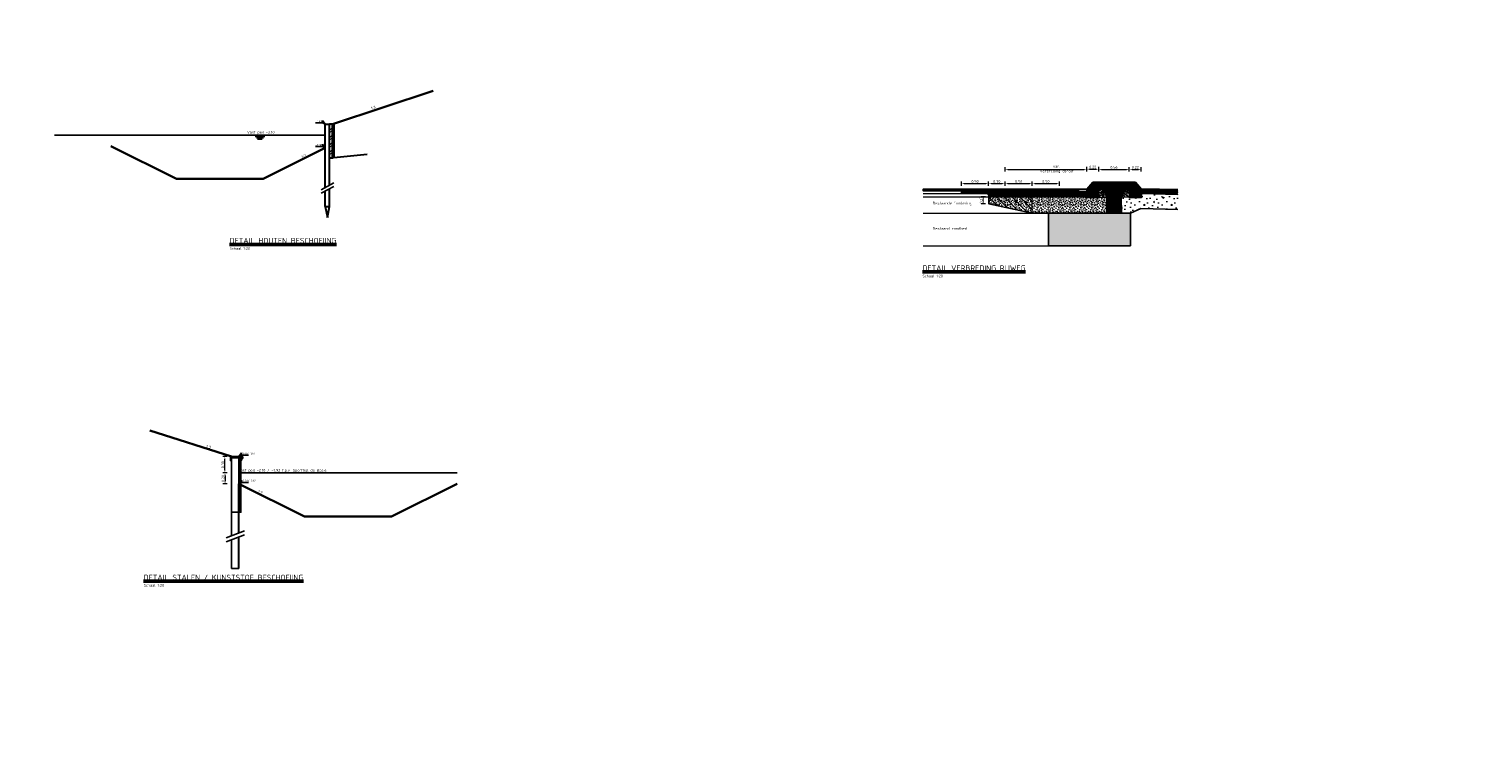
# Model space of a CAD drawing. Header units: metres. Extents: x -1 to 222837, y -2 to 853657.
# Tile 54 of 256: x 111573 to 111599, y 425647 to 425661. Entities that reach past the tile are written whole.
import ezdxf
from ezdxf.enums import TextEntityAlignment as Align

# ---------------------------------------------------------------- set-up
doc = ezdxf.new("R2010")
doc.units = ezdxf.units.M
doc.header["$XCLIPFRAME"] = 0
for name, pattern in [('1-1', [20, 10, -10]), ('NCdetail00 - Default$0$DGN4', [0.71848, 0.35924, -0.17962, 0, -0.17962]), ('PHANTOM2', [31.75, 15.875, -3.175, 3.175, -3.175, 3.175, -3.175])]:
    doc.linetypes.add(name, pattern=pattern)
for name, color, linetype in [('A-LEGENDA', 7, 'Continuous'), ('Omegascherm', 200, 'Continuous'), ('PR-HOUT', 21, 'Continuous'), ('PR-WATER', 140, 'Continuous'), ('PR-WATER @ 0.05', 140, 'Continuous'), ('Stalen buispaal', 210, 'Continuous'), ('X-REF', 7, 'Continuous')]:
    doc.layers.add(name, color=color, linetype=linetype)
for name, color, linetype, lineweight in [('A-TXT-T25', 7, 'Continuous', 25), ('A-TXT-T50', 4, 'Continuous', 50), ('B-ALG', 8, 'Continuous', 5), ('N-WE-GW-BERM-G', 90, 'Continuous', 35), ('N-WE-GW-GROND_TEELAARDE-A', 104, 'Continuous', 18), ('N-WE-GW-WATERGANG-WERK-A', 92, 'Continuous', 18), ('N-WE-VH-VERHARDING_ASFALT-A', 252, 'Continuous', 18), ('N-WE-VH-VERHARDING_BESTORTING-A', 252, 'Continuous', 18), ('N-WE-VH-VERHARDING_BESTORTING-G', 252, 'Continuous', 35), ('N-WE-VH-VERHARDING_BESTORTING-O', 7, 'Continuous', 18), ('N-WE-VH-VERHARDING_FUNDERING-A', 7, 'Continuous', 18), ('N_Geotextiel', 7, 'Continuous', 25), ('V-WE-VH-VERHARDING_FLOWBLOCK-A', 252, 'Continuous', 18), ('X-XX-AL-HOOGTELABEL-S', 90, 'Continuous', 25)]:
    doc.layers.add(name, color=color, linetype=linetype, lineweight=lineweight)
doc.layers.add('NCdetail00 - Default$0$NW_Water_hout', color=7, linetype='Continuous', lineweight=30, true_color=0xa52a2a)
doc.styles.add('NLCS-ISO', font='NLCS-ISO.ttf')
doc.styles.add('NLCS-ISO-ANNOTATIEF-T25', font='NLCS-ISO.ttf', dxfattribs={"height": 2.5})
doc.styles.add('RPS_25', font='isocp.shx', dxfattribs={"height": 2.5})
doc.styles.add('RPS_50', font='isocp.shx', dxfattribs={"height": 5})
doc.dimstyles.new('NLCS-ANNOTATIEF-T25-PIJL', dxfattribs={"dimtxt": 2.5, "dimasz": 2.5, "dimexe": 2, "dimexo": 2, "dimgap": 0.7, "dimtad": 1, "dimzin": 0, "dimdsep": 46, "dimtxsty": 'NLCS-ISO-ANNOTATIEF-T25', "dimcen": 0, "dimdle": 2, "dimclrd": 256, "dimclre": 256, "dimclrt": 256, "dimadec": 5, "dimazin": 0, "dimtfac": 1, "dimtofl": 0, "dimtmove": 1, "dimatfit": 0, "dimfxl": 2, "dimfxlon": 1, "dimtfillclr": 254, "dimtolj": 1, "dimtzin": 0, "dimlwd": 18, "dimlwe": 18, "dimarcsym": 0})
picture_1 = doc.add_image_def('image1.ecw', size_in_pixel=(400001, 250001))
picture_2 = doc.add_image_def('image2.ecw', size_in_pixel=(120000, 80000))
pattern_1 = [(90, (-128736.483228, -464678.380746), (-0.015875, 2e-18), [])]
pattern_2 = [(60, (0, 0), (-0.0173205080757, 0.01), []), (120, (0, 0), (-0.0173205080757, -0.01), [])]

# ---------------------------------------------------------------- blocks, each defined once
blk = doc.blocks.new('RWS band')
at = {"transparency": 33554610}
h = blk.add_hatch(color=8, dxfattribs=at)
h.dxf.hatch_style = 1
h.paths.add_polyline_path([(1717510914.862, -163054387.408), (1717510914.752, -163054387.408), (1717510914.752, -163054387.658), (1717510914.972, -163054387.658), (1717510914.972, -163054387.532)])
at = {"flags": 128}
blk.add_lwpolyline([(1717510914.862, -163054387.408), (1717510914.752, -163054387.408), (1717510914.752, -163054387.658), (1717510914.972, -163054387.658), (1717510914.972, -163054387.532), (1717510914.862, -163054387.408)], dxfattribs=at)
blk = doc.blocks.new('betonrug')
at = {"layer": 'N-WE-VH-VERHARDING_BESTORTING-A', "transparency": 33554687}
h = blk.add_hatch(dxfattribs=at)
h.set_pattern_fill('AVH-BESTORTING_01', color=0, scale=0.2, style=0, pattern_type=2)
h.set_pattern_definition([(342.742, (0.48593, 0.19188), (0.05398, 0.09774), [0.027272, -0.109194]), (17.258, (0.381655, 0.22427), (0.05398, 0.09774), [0.027272, -0.16572]), (61.09, (0.4077, 0.23236), (-0.13032, 0.040486), [0.022313, -0.08934]), (118.911, (0.49482, 0.11366), (-0.05398, -0.097741), [0.022313, -0.13559]), (162.742, (0.4077, 0.27143), (-0.05398, -0.09774), [0.027272, -0.109194]), (197.258, (0.381655, 0.279515), (-0.05398, -0.09774), [0.027272, -0.16572]), (241.09, (0.35561, 0.27144), (0.13032, -0.040486), [0.022313, -0.08934]), (298.911, (0.398805, 0.34963), (0.05398, 0.097741), [0.022313, -0.13559]), (342.742, (0.22195, 0.33415), (-0.076339, 0.138224), [0.02434, -0.112122]), (40.852, (0.083255, 0.033712), (0.05398, 0.09774), [0.02447, -0.361913]), (84.587, (0.2637, 0.342937), (-0.022359, 0.2359645), [0.029716, -0.305481]), (118.911, (0.39681, 0.33189), (-0.13032, 0.040486), [0.029575, -0.12833]), (162.742, (0.25221, 0.39841), (0.076339, -0.138224), [0.024484, -0.111975]), (40.852, (0.04842, 0.09649), (0.05398, 0.09774), [0.02441, -0.361972]), (84.587, (0.207564, 0.360196), (-0.05398, -0.0977407), [0.029647, -0.305553]), (298.91, (0.20756, 0.3602), (0.13032, -0.040486), [0.029753, -0.128153]), (26.669, (-0.03792, 0.150362), (-0.1842996, -0.0572553), [0.018275, -0.454613]), (84.587, (0.270667, 0.411262), (-0.05398, -0.0977407), [0.018319, -0.316878]), (131.7624, (0.119717, 0.70595), (-0.2066604, 0.1787101), [0.024466, -0.400428]), (162.74, (-0.03616, 0.19502), (-0.05398, -0.09774), [0.019694, -0.11677]), (26.669, (-0.071317, 0.192646), (-0.1842996, -0.0572553), [0.018297, -0.454591]), (84.587, (0.21905, 0.425375), (-0.05398, -0.0977407), [0.020094, -0.315103]), (131.7624, (0.080352, 0.686162), (-0.2066604, 0.1787101), [0.020994, -0.4039]), (342.742, (0.23303, 0.40972), (0.05398, 0.09774), [0.022313, -0.11415]), (50.2416, (0.25662, 0.217965), (0.053979, 0.097739), [0.021713, -0.688472]), (95.413, (0.270505, 0.234656), (-0.076339, 0.138224), [0.019056, -0.217966]), (150.939, (-0.01429, 0.57056), (-0.1303193, 0.0404858), [0.017556, -0.517047]), (197.258, (0.25336, 0.26215), (0.130319, -0.040485), [0.022316, -0.170672]), (50.2416, (0.217252, 0.237746), (0.053979, 0.097739), [0.023138, -0.687047]), (95.413, (0.21889, 0.22047), (-0.076339, 0.138224), [0.017353, -0.21967]), (150.939, (-0.047686, 0.528278), (-0.1303193, 0.0404858), [0.018788, -0.515816]), (17.258, (0.23531, 0.21134), (-0.13032, 0.040485), [0.022313, -0.170675])])
h.paths.add_polyline_path([(0, 0.15), (0, 0), (0.15, 0), (0.074, 0.134)])
at = {"layer": 'N-WE-VH-VERHARDING_BESTORTING-O', "color": 0}
blk.add_lwpolyline([(0, 0.15), (0, 0), (0.15, 0), (0.074, 0.134)], close=True, dxfattribs=at)
blk = doc.blocks.new('stelspecie')
at = {"layer": 'N-WE-VH-VERHARDING_BESTORTING-A'}
h = blk.add_hatch(dxfattribs=at)
h.set_pattern_fill('ANSI31', color=0, scale=0.005, angle=45, style=0)
h.set_pattern_definition(pattern_1)
h.paths.add_polyline_path([(0, 0), (0.22, 0), (0.22, -0.024), (0, -0.024)])
at = {"layer": 'N-WE-VH-VERHARDING_BESTORTING-G', "color": 0, "flags": 128}
blk.add_lwpolyline([(0, 0), (0.22, 0), (0.22, -0.024), (0, -0.024)], close=True, dxfattribs=at)
blk = doc.blocks.new('*D1839')
at = {"layer": 'A-TXT-T25', "linetype": 'Continuous', "lineweight": 18, "transparency": 16777216}
for p, q in [((111590.855, 425657.902), (111590.855, 425657.982)), ((111592.355, 425657.902), (111592.355, 425657.982)), ((111590.905, 425657.942), (111592.305, 425657.942))]:
    blk.add_line(p, q, dxfattribs=at)
at = {"layer": 'A-TXT-T25', "transparency": 16777216}
for points in [[(111590.905, 425657.95), (111590.905, 425657.933), (111590.855, 425657.942)], [(111592.305, 425657.95), (111592.305, 425657.933), (111592.355, 425657.942)]]:
    blk.add_solid(points, dxfattribs=at)
at = {"layer": 'Defpoints', "color": 0, "transparency": 16777216}
for p in [(111592.355, 425657.942), (111590.855, 425657.461), (111592.355, 425657.518)]:
    blk.add_point(p, dxfattribs=at)
at = {"layer": 'A-TXT-T25', "transparency": 16777216, "insert": (111591.801, 425657.948), "char_height": 0.05, "attachment_point": 5, "style": 'NLCS-ISO-ANNOTATIEF-T25'}
blk.add_mtext('\\A1;var.\\PVerbreding asfalt', dxfattribs=at)
blk = doc.blocks.new('*D1840')
at = {"layer": 'A-TXT-T25', "linetype": 'Continuous', "lineweight": 18, "transparency": 16777216}
for p, q in [((111592.355, 425657.906), (111592.355, 425657.986)), ((111592.575, 425657.906), (111592.575, 425657.986)), ((111592.405, 425657.946), (111592.525, 425657.946))]:
    blk.add_line(p, q, dxfattribs=at)
at = {"layer": 'A-TXT-T25', "transparency": 16777216}
for points in [[(111592.405, 425657.954), (111592.405, 425657.937), (111592.355, 425657.946)], [(111592.525, 425657.954), (111592.525, 425657.937), (111592.575, 425657.946)]]:
    blk.add_solid(points, dxfattribs=at)
at = {"layer": 'Defpoints', "color": 0, "transparency": 16777216}
for p in [(111592.575, 425657.946), (111592.355, 425657.518), (111592.575, 425657.501)]:
    blk.add_point(p, dxfattribs=at)
at = {"layer": 'A-TXT-T25', "transparency": 16777216, "insert": (111592.465, 425657.985), "char_height": 0.05, "attachment_point": 5, "style": 'NLCS-ISO-ANNOTATIEF-T25'}
blk.add_mtext('\\A1;0.22', dxfattribs=at)
blk = doc.blocks.new('ALG_ONDERSCHRIFT')
at = {"layer": 'A-TXT-T25', "style": 'RPS_25'}
for tag, p in [('ONDERSCHRIFT-SUBREGEL1', (2, -13)), ('ONDERSCHRIFT-SUBREGEL2', (2, -17.5))]:
    blk.add_attdef(tag, p, '', height=2.5, dxfattribs=at)
at = {"layer": 'A-TXT-T50', "style": 'RPS_50'}
blk.add_attdef('%%UONDERSCHRIFT-TITEL', (2, -7), '', height=5, dxfattribs=at)
blk = doc.blocks.new('*D1841')
at = {"layer": 'A-TXT-T25', "linetype": 'Continuous', "lineweight": 18, "transparency": 16777216}
for p, q in [((111590.855, 425657.642), (111590.855, 425657.722)), ((111591.355, 425657.642), (111591.355, 425657.722)), ((111590.905, 425657.682), (111591.305, 425657.682))]:
    blk.add_line(p, q, dxfattribs=at)
at = {"layer": 'A-TXT-T25', "transparency": 16777216}
for points in [[(111590.905, 425657.69), (111590.905, 425657.673), (111590.855, 425657.682)], [(111591.305, 425657.69), (111591.305, 425657.673), (111591.355, 425657.682)]]:
    blk.add_solid(points, dxfattribs=at)
at = {"layer": 'Defpoints', "color": 0, "transparency": 16777216}
for p in [(111591.355, 425657.682), (111590.855, 425657.311), (111591.355, 425657.311)]:
    blk.add_point(p, dxfattribs=at)
at = {"layer": 'A-TXT-T25', "transparency": 16777216, "insert": (111591.105, 425657.721), "char_height": 0.05, "attachment_point": 5, "style": 'NLCS-ISO-ANNOTATIEF-T25'}
blk.add_mtext('\\A1;0.50', dxfattribs=at)
blk = doc.blocks.new('*D1842')
at = {"layer": 'A-TXT-T25', "linetype": 'Continuous', "lineweight": 18, "transparency": 16777216}
for p, q in [((111590.555, 425657.642), (111590.555, 425657.722)), ((111590.855, 425657.642), (111590.855, 425657.722)), ((111590.605, 425657.682), (111590.805, 425657.682))]:
    blk.add_line(p, q, dxfattribs=at)
at = {"layer": 'A-TXT-T25', "transparency": 16777216}
for points in [[(111590.605, 425657.69), (111590.605, 425657.673), (111590.555, 425657.682)], [(111590.805, 425657.69), (111590.805, 425657.673), (111590.855, 425657.682)]]:
    blk.add_solid(points, dxfattribs=at)
at = {"layer": 'Defpoints', "color": 0, "transparency": 16777216}
for p in [(111590.855, 425657.682), (111590.555, 425657.386), (111590.855, 425657.311)]:
    blk.add_point(p, dxfattribs=at)
at = {"layer": 'A-TXT-T25', "transparency": 16777216, "insert": (111590.705, 425657.721), "char_height": 0.05, "attachment_point": 5, "style": 'NLCS-ISO-ANNOTATIEF-T25'}
blk.add_mtext('\\A1;0.30', dxfattribs=at)
blk = doc.blocks.new('*D1843')
at = {"layer": 'A-TXT-T25', "linetype": 'Continuous', "lineweight": 18, "transparency": 16777216}
for p, q in [((111592.575, 425657.902), (111592.575, 425657.982)), ((111593.135, 425657.902), (111593.135, 425657.982)), ((111592.625, 425657.942), (111593.085, 425657.942))]:
    blk.add_line(p, q, dxfattribs=at)
at = {"layer": 'A-TXT-T25', "transparency": 16777216}
for points in [[(111592.625, 425657.95), (111592.625, 425657.933), (111592.575, 425657.942)], [(111593.085, 425657.95), (111593.085, 425657.933), (111593.135, 425657.942)]]:
    blk.add_solid(points, dxfattribs=at)
at = {"layer": 'Defpoints', "color": 0, "transparency": 16777216}
for p in [(111592.575, 425657.705), (111593.135, 425657.942), (111593.135, 425657.705)]:
    blk.add_point(p, dxfattribs=at)
at = {"layer": 'A-TXT-T25', "transparency": 16777216, "insert": (111592.855, 425657.981), "char_height": 0.05, "attachment_point": 5, "style": 'NLCS-ISO-ANNOTATIEF-T25'}
blk.add_mtext('\\A1;0.56', dxfattribs=at)
blk = doc.blocks.new('*D1844')
at = {"layer": 'A-TXT-T25', "linetype": 'Continuous', "lineweight": 18, "transparency": 16777216}
for p, q in [((111593.135, 425657.902), (111593.135, 425657.982)), ((111593.355, 425657.902), (111593.355, 425657.982)), ((111593.185, 425657.942), (111593.305, 425657.942))]:
    blk.add_line(p, q, dxfattribs=at)
at = {"layer": 'A-TXT-T25', "transparency": 16777216}
for points in [[(111593.185, 425657.95), (111593.185, 425657.933), (111593.135, 425657.942)], [(111593.305, 425657.95), (111593.305, 425657.933), (111593.355, 425657.942)]]:
    blk.add_solid(points, dxfattribs=at)
at = {"layer": 'Defpoints', "color": 0, "transparency": 16777216}
for p in [(111593.135, 425657.705), (111593.355, 425657.942), (111593.355, 425657.581)]:
    blk.add_point(p, dxfattribs=at)
at = {"layer": 'A-TXT-T25', "transparency": 16777216, "insert": (111593.245, 425657.981), "char_height": 0.05, "attachment_point": 5, "style": 'NLCS-ISO-ANNOTATIEF-T25'}
blk.add_mtext('\\A1;0.22', dxfattribs=at)
blk = doc.blocks.new('*D1875')
at = {"layer": 'A-TXT-T25', "linetype": 'Continuous', "lineweight": 18, "transparency": 16777216}
for p, q in [((111590.055, 425657.642), (111590.055, 425657.722)), ((111590.555, 425657.642), (111590.555, 425657.722)), ((111590.105, 425657.682), (111590.505, 425657.682))]:
    blk.add_line(p, q, dxfattribs=at)
at = {"layer": 'A-TXT-T25', "transparency": 16777216}
for points in [[(111590.105, 425657.69), (111590.105, 425657.673), (111590.055, 425657.682)], [(111590.505, 425657.69), (111590.505, 425657.673), (111590.555, 425657.682)]]:
    blk.add_solid(points, dxfattribs=at)
at = {"layer": 'Defpoints', "color": 0, "transparency": 16777216}
for p in [(111590.055, 425657.501), (111590.555, 425657.682), (111590.555, 425657.471)]:
    blk.add_point(p, dxfattribs=at)
at = {"layer": 'A-TXT-T25', "transparency": 16777216, "insert": (111590.305, 425657.721), "char_height": 0.05, "attachment_point": 5, "style": 'NLCS-ISO-ANNOTATIEF-T25'}
blk.add_mtext('\\A1;0.50', dxfattribs=at)
blk = doc.blocks.new('*D1876')
at = {"layer": 'A-TXT-T25', "linetype": 'Continuous', "lineweight": 18, "transparency": 16777216}
for p, q in [((111590.497, 425657.441), (111590.417, 425657.441)), ((111590.497, 425657.311), (111590.417, 425657.311)), ((111590.457, 425657.361), (111590.457, 425657.391))]:
    blk.add_line(p, q, dxfattribs=at)
at = {"layer": 'A-TXT-T25', "transparency": 16777216}
for points in [[(111590.449, 425657.391), (111590.466, 425657.391), (111590.457, 425657.441)], [(111590.449, 425657.361), (111590.466, 425657.361), (111590.457, 425657.311)]]:
    blk.add_solid(points, dxfattribs=at)
at = {"layer": 'Defpoints', "color": 0, "transparency": 16777216}
for p in [(111590.457, 425657.441), (111590.555, 425657.441), (111590.555, 425657.311)]:
    blk.add_point(p, dxfattribs=at)
at = {"layer": 'A-TXT-T25', "transparency": 16777216, "insert": (111590.418, 425657.376), "char_height": 0.05, "attachment_point": 5, "rotation": 90, "style": 'NLCS-ISO-ANNOTATIEF-T25'}
blk.add_mtext('\\A1;0.13', dxfattribs=at)
blk = doc.blocks.new('*D1966')
at = {"layer": 'A-TXT-T25', "linetype": 'Continuous', "lineweight": 18, "transparency": 16777216}
for p, q in [((111591.355, 425657.642), (111591.355, 425657.722)), ((111591.855, 425657.642), (111591.855, 425657.722)), ((111591.405, 425657.682), (111591.805, 425657.682))]:
    blk.add_line(p, q, dxfattribs=at)
at = {"layer": 'A-TXT-T25', "transparency": 16777216}
for points in [[(111591.405, 425657.69), (111591.405, 425657.673), (111591.355, 425657.682)], [(111591.805, 425657.69), (111591.805, 425657.673), (111591.855, 425657.682)]]:
    blk.add_solid(points, dxfattribs=at)
at = {"layer": 'Defpoints', "color": 0, "transparency": 16777216}
for p in [(111591.855, 425657.682), (111591.355, 425657.311), (111591.855, 425657.311)]:
    blk.add_point(p, dxfattribs=at)
at = {"layer": 'A-TXT-T25', "transparency": 16777216, "insert": (111591.605, 425657.721), "char_height": 0.05, "attachment_point": 5, "style": 'NLCS-ISO-ANNOTATIEF-T25'}
blk.add_mtext('\\A1;0.50', dxfattribs=at)
blk = doc.blocks.new('SAL-HOOGTELABEL_01-SO')
for p, q in [((-2.5, 1.3), (-8.8, 1.3)), ((-2.5, 1.3), (-2.5, 3.4)), ((-2.5, 3.4), (0, 0)), ((0, 0), (-2.5, 1.3))]:
    blk.add_line(p, q)
blk.add_solid([(-2.5, 3.4), (-2.5, 1.3), (0, 0)])
at = {"style": 'NLCS-ISO'}
blk.add_attdef('...', text='', height=1.8, dxfattribs=at).set_placement((-6, 2.6), align=Align.MIDDLE)
blk = doc.blocks.new('DOORSNEDE_WATERLIJN')
at = {"linetype": 'Continuous'}
for p, q in [((-3.5, -1), (3.5, -1)), ((-2.6, -2), (2.6, -2)), ((-1.7, -3), (1.7, -3))]:
    blk.add_line(p, q, dxfattribs=at)
blk = doc.blocks.new('*D2066')
at = {"layer": 'A-TXT-T25', "linetype": 'Continuous', "lineweight": 18, "transparency": 16777216}
for p, q in [((111576.587, 425652.373), (111576.507, 425652.373)), ((111576.587, 425652.173), (111576.507, 425652.173)), ((111576.547, 425652.323), (111576.547, 425652.223))]:
    blk.add_line(p, q, dxfattribs=at)
at = {"layer": 'A-TXT-T25', "transparency": 16777216}
for points in [[(111576.539, 425652.323), (111576.555, 425652.323), (111576.547, 425652.373)], [(111576.539, 425652.223), (111576.555, 425652.223), (111576.547, 425652.173)]]:
    blk.add_solid(points, dxfattribs=at)
at = {"layer": 'Defpoints', "color": 0, "transparency": 16777216}
for p in [(111576.547, 425652.173), (111576.803, 425652.173), (111576.89, 425652.373)]:
    blk.add_point(p, dxfattribs=at)
at = {"layer": 'A-TXT-T25', "transparency": 16777216, "insert": (111576.508, 425652.273), "char_height": 0.05, "attachment_point": 5, "rotation": 90, "style": 'NLCS-ISO-ANNOTATIEF-T25'}
blk.add_mtext('\\A1;0.20', dxfattribs=at)
blk = doc.blocks.new('*D2067')
at = {"layer": 'A-TXT-T25', "linetype": 'Continuous', "lineweight": 18, "transparency": 16777216}
for p, q in [((111576.585, 425652.673), (111576.505, 425652.673)), ((111576.545, 425652.423), (111576.545, 425652.623)), ((111576.585, 425652.373), (111576.505, 425652.373))]:
    blk.add_line(p, q, dxfattribs=at)
at = {"layer": 'A-TXT-T25', "transparency": 16777216}
for points in [[(111576.536, 425652.623), (111576.553, 425652.623), (111576.545, 425652.673)], [(111576.536, 425652.423), (111576.553, 425652.423), (111576.545, 425652.373)]]:
    blk.add_solid(points, dxfattribs=at)
at = {"layer": 'Defpoints', "color": 0, "transparency": 16777216}
for p in [(111576.545, 425652.673), (111576.779, 425652.673), (111576.872, 425652.373)]:
    blk.add_point(p, dxfattribs=at)
at = {"layer": 'A-TXT-T25', "transparency": 16777216, "insert": (111576.506, 425652.523), "char_height": 0.05, "attachment_point": 5, "rotation": 90, "style": 'NLCS-ISO-ANNOTATIEF-T25'}
blk.add_mtext('\\A1;0.30', dxfattribs=at)

msp = doc.modelspace()

# ---------------------------------------------------------------- hatches: boundary and pattern name
at = {"layer": 'N-WE-GW-GROND_TEELAARDE-A', "transparency": 33554559}
h = msp.add_hatch(dxfattribs=at)
h.set_pattern_fill('AGW-GROND_TEELAARDE', color=256, style=0, pattern_type=2)
h.set_pattern_definition([(90, (111592.575378, 425657.184922), (-0.02, 1e-18), [])])
h.paths.add_polyline_path([(111593.0614, 425657.5647), (111593.1354, 425657.5802), (111593.1354, 425657.7047), (111592.5754, 425657.7047), (111592.5754, 425657.7047), (111592.5754, 425657.5802), (111592.6494, 425657.5647), (111592.7254, 425657.4303), (111592.7254, 425657.1407), (111592.9903, 425657.1407), (111592.9854, 425657.4303)])
at = {"layer": 'N-WE-GW-WATERGANG-WERK-A', "transparency": 33554585}
h = msp.add_hatch(dxfattribs=at)
h.set_pattern_fill('AGW-WERK_ONTGRAVEN', color=256, scale=0.3, style=0, pattern_type=2)
h.set_pattern_definition([(135, (0, 0), (-0.0212132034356, -0.0212132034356), [])])
h.paths.add_polyline_path([(111590.5554, 425657.5007), (111590.0554, 425657.5007), (111590.0554, 425657.5457), (111589.3554, 425657.5457), (111589.3554, 425657.5807), (111590.8554, 425657.5807), (111590.8554, 425657.4607), (111590.5554, 425657.4407)])
h = msp.add_hatch(dxfattribs=at)
h.set_pattern_fill('AGW-WERK_ONTGRAVEN', color=256, style=0, pattern_type=2)
h.set_pattern_definition([(135, (0, 0), (-0.070710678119, -0.070710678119), [])])
h.paths.add_polyline_path([(111591.3554, 425657.1407), (111591.3554, 425657.4607), (111590.5554, 425657.4607), (111590.5545, 425657.3109)])
at = {"layer": 'N-WE-VH-VERHARDING_ASFALT-A', "transparency": 33554687}
h = msp.add_hatch(dxfattribs=at)
h.set_pattern_fill('AVH-ASFALT', color=256, style=0, pattern_type=2)
h.set_pattern_definition([(60, (-34347992.051899, 3269604.018535), (-0.017320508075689, 0.01), []), (120, (-34347992.051899, 3269604.018535), (-0.017320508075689, -0.01), [])])
h.paths.add_polyline_path([(111590.5554, 425657.5007), (111590.5554, 425657.4407), (111592.3554, 425657.4407), (111592.3554, 425657.5007), (111592.2054, 425657.5007), (111592.2054, 425657.5807), (111589.3554, 425657.5807), (111589.3554, 425657.5457), (111590.0554, 425657.5457), (111590.0554, 425657.5007)])
h = msp.add_hatch(dxfattribs=at)
h.set_pattern_fill('AVH-ASFALT', color=256, style=0, pattern_type=2)
h.set_pattern_definition(pattern_2)
h.paths.add_polyline_path([(111593.3554, 425657.5807), (111593.3554, 425657.5507), (111594.0271, 425657.5339), (111594.0271, 425657.564)])
h = msp.add_hatch(dxfattribs=at)
h.set_pattern_fill('AVH-ASFALT', color=256, style=0, pattern_type=2)
h.set_pattern_definition(pattern_2)
h.paths.add_polyline_path([(111594.0271, 425657.5339), (111593.3554, 425657.5507), (111593.3554, 425657.5007), (111594.0271, 425657.4839)])
at = {"layer": 'N-WE-VH-VERHARDING_BESTORTING-A'}
h = msp.add_hatch(dxfattribs=at)
h.set_pattern_fill('ANSI31', color=0, scale=0.005, angle=45, style=0)
h.set_pattern_definition(pattern_1)
h.paths.add_polyline_path([(111592.3554, 425657.5307), (111592.2054, 425657.5307), (111592.2054, 425657.5007), (111592.3554, 425657.5007)])
at = {"layer": 'N-WE-VH-VERHARDING_FUNDERING-A', "transparency": 33554687}
h = msp.add_hatch(dxfattribs=at)
h.set_pattern_fill('AVH-FUNDERING_GRANULAAT', color=256, style=0, pattern_type=2)
h.set_pattern_definition([(0, (111591.04538, 425657.28875), (0, 0.2), [0, -0.2]), (0, (111591.04738, 425657.21875), (0, 0.2), [0, -0.2]), (0, (111591.05338, 425657.32675), (0, 0.2), [0, -0.2]), (338.1986, (111590.949383, 425657.264746), (0.60000005, -0.2), [0.02154, -1.055492]), (216.87, (111590.969383, 425657.256746), (0.6, 0.4), [0.01, -0.99]), (130.6013, (111590.961383, 425657.250746), (1.00000008, -1.1999998), [0.018439, -1.82547]), (206.565, (111590.89538, 425657.22675), (-0.2, -0.2000003), [0.004472, -0.442741]), (326.31, (111590.891383, 425657.224746), (0.3999999, -0.2000003), [0.007211, -0.713899]), (108.435, (111590.89738, 425657.220746), (-0.1999997, 0.4), [0.006325, -0.626131]), (225, (111591.02338, 425657.20675), (-4e-17, -0.2), [0.008485, -0.274357]), (0, (111591.01738, 425657.20075), (0.2, 0.2), [0.012, -0.188]), (135, (111591.02938, 425657.20075), (-0.2, 2e-17), [0.008485, -0.274357]), (251.565, (111590.99938, 425657.334746), (0.1999997, 0.4), [0.006325, -0.626131]), (0, (111590.99738, 425657.32875), (0.2, 0.2), [0.01, -0.19]), (143.13, (111591.007383, 425657.328746), (-0.6, 0.4), [0.01, -0.99]), (213.69, (111590.893383, 425657.336746), (0.3999999, 0.2000003), [0.007211, -0.713899]), (341.565, (111590.88738, 425657.332746), (-0.4, 0.1999997), [0.01265, -0.619806]), (126.87, (111590.899383, 425657.328746), (0.4, -0.6), [0.01, -0.99]), (0, (111590.95138, 425657.32875), (0, 0.2), [0, -0.2]), (0, (111590.89738, 425657.27675), (0, 0.2), [0, -0.2]), (0, (111590.95338, 425657.20275), (0, 0.2), [0, -0.2]), (0, (111591.00738, 425657.26475), (0, 0.2), [0, -0.2]), (0, (111590.94938, 425657.29875), (0, 0.2), [0, -0.2]), (0, (111590.90538, 425657.30475), (0, 0.2), [0, -0.2]), (0, (111590.92338, 425657.29275), (0, 0.2), [0, -0.2]), (0, (111590.91538, 425657.24475), (0, 0.2), [0, -0.2]), (0, (111590.86738, 425657.25275), (0, 0.2), [0, -0.2]), (0, (111590.86938, 425657.29875), (0, 0.2), [0, -0.2]), (0, (111590.86338, 425657.34275), (0, 0.2), [0, -0.2]), (0, (111590.92538, 425657.35075), (0, 0.2), [0, -0.2]), (0, (111590.96938, 425657.35875), (0, 0.2), [0, -0.2]), (0, (111591.03938, 425657.35075), (0, 0.2), [0, -0.2]), (0, (111590.99138, 425657.28875), (0, 0.2), [0, -0.2]), (0, (111590.97138, 425657.32475), (0, 0.2), [0, -0.2]), (0, (111590.98738, 425657.22875), (0, 0.2), [0, -0.2]), (0, (111590.92738, 425657.21875), (0, 0.2), [0, -0.2]), (0, (111590.98738, 425657.17475), (0, 0.2), [0, -0.2]), (0, (111590.92138, 425657.18675), (0, 0.2), [0, -0.2]), (0, (111590.85738, 425657.18075), (0, 0.2), [0, -0.2]), (0, (111590.88138, 425657.17075), (0, 0.2), [0, -0.2]), (0, (111590.88338, 425657.19875), (0, 0.2), [0, -0.2]), (0, (111591.01738, 425657.16675), (0, 0.2), [0, -0.2]), (0, (111591.04138, 425657.24875), (0, 0.2), [0, -0.2]), (0, (111591.03138, 425657.30875), (0, 0.2), [0, -0.2]), (0, (111590.93938, 425657.16475), (0, 0.2), [0, -0.2])])
h.paths.add_polyline_path([(111592.7254, 425657.4304), (111592.7254, 425657.4304), (111592.5754, 425657.4304), (111592.3554, 425657.4304), (111592.3554, 425657.4547), (111592.3554, 425657.4407), (111591.3554, 425657.4407), (111590.5554, 425657.4407), (111590.5554, 425657.3107), (111591.3554, 425657.1407), (111592.7254, 425657.1407)])
h = msp.add_hatch(dxfattribs=at)
h.set_pattern_fill('AVH-FUNDERING_GRANULAAT', color=256, style=0, pattern_type=2)
h.set_pattern_definition([(0, (111593.46525, 425657.5049), (0, 0.5), [0, -0.5]), (0, (111593.47025, 425657.3299), (0, 0.5), [0, -0.5]), (0, (111593.48525, 425657.5999), (0, 0.5), [0, -0.5]), (338.199, (111593.22525, 425657.44492), (1.5, -0.5), [0.05385, -2.63873]), (216.87, (111593.27525, 425657.42492), (1.5, 1), [0.025, -2.475]), (130.601, (111593.25525, 425657.40992), (2.5000002, -2.9999995), [0.046098, -4.563675]), (206.565, (111593.09025, 425657.34992), (-0.5, -0.5), [0.01118, -1.10685]), (326.31, (111593.08025, 425657.34492), (1, -0.5), [0.01803, -1.78475]), (108.435, (111593.09525, 425657.33492), (-0.5, 1), [0.01581, -1.56533]), (225, (111593.41025, 425657.29992), (-9e-17, -0.5), [0.02121, -0.6859]), (0, (111593.39525, 425657.2849), (0.5, 0.5), [0.03, -0.47]), (135, (111593.42525, 425657.28492), (-0.5, 4e-17), [0.02121, -0.6859]), (251.565, (111593.35025, 425657.61992), (0.5, 1), [0.01581, -1.56533]), (0, (111593.34525, 425657.6049), (0.5, 0.5), [0.025, -0.475]), (143.13, (111593.37025, 425657.60492), (-1.5, 1), [0.025, -2.475]), (213.69, (111593.08525, 425657.62492), (1, 0.5), [0.01803, -1.78475]), (341.565, (111593.07025, 425657.61492), (-1, 0.5), [0.03162, -1.54952]), (126.87, (111593.10025, 425657.60492), (1, -1.5), [0.025, -2.475]), (0, (111593.23025, 425657.6049), (0, 0.5), [0, -0.5]), (0, (111593.09525, 425657.4749), (0, 0.5), [0, -0.5]), (0, (111593.23525, 425657.2899), (0, 0.5), [0, -0.5]), (0, (111593.37025, 425657.4449), (0, 0.5), [0, -0.5]), (0, (111593.22525, 425657.5299), (0, 0.5), [0, -0.5]), (0, (111593.11525, 425657.5449), (0, 0.5), [0, -0.5]), (0, (111593.16025, 425657.5149), (0, 0.5), [0, -0.5]), (0, (111593.14025, 425657.3949), (0, 0.5), [0, -0.5]), (0, (111593.02025, 425657.4149), (0, 0.5), [0, -0.5]), (0, (111593.02525, 425657.5299), (0, 0.5), [0, -0.5]), (0, (111593.01025, 425657.6399), (0, 0.5), [0, -0.5]), (0, (111593.16525, 425657.6599), (0, 0.5), [0, -0.5]), (0, (111593.27525, 425657.6799), (0, 0.5), [0, -0.5]), (0, (111593.45025, 425657.6599), (0, 0.5), [0, -0.5]), (0, (111593.33025, 425657.5049), (0, 0.5), [0, -0.5]), (0, (111593.28025, 425657.5949), (0, 0.5), [0, -0.5]), (0, (111593.32025, 425657.3549), (0, 0.5), [0, -0.5]), (0, (111593.17025, 425657.3299), (0, 0.5), [0, -0.5]), (0, (111593.32025, 425657.2199), (0, 0.5), [0, -0.5]), (0, (111593.15525, 425657.2499), (0, 0.5), [0, -0.5]), (0, (111592.99525, 425657.2349), (0, 0.5), [0, -0.5]), (0, (111593.05525, 425657.2099), (0, 0.5), [0, -0.5]), (0, (111593.06025, 425657.2799), (0, 0.5), [0, -0.5]), (0, (111593.39525, 425657.1999), (0, 0.5), [0, -0.5]), (0, (111593.45525, 425657.4049), (0, 0.5), [0, -0.5]), (0, (111593.43025, 425657.5549), (0, 0.5), [0, -0.5]), (0, (111593.20025, 425657.1949), (0, 0.5), [0, -0.5])])
h.paths.add_polyline_path([(111594.0271, 425657.4839), (111593.3555, 425657.5007), (111593.3554, 425657.4304), (111592.9903, 425657.4304), (111592.9903, 425657.1407), (111593.1554, 425657.1407), (111593.3459, 425657.2249), (111594.0271, 425657.2079)])
h = msp.add_hatch(dxfattribs=at)
h.set_pattern_fill('AVH-FUNDERING_ZAND', color=256, style=0, pattern_type=2)
h.set_pattern_definition([(37.5, (0, 0), (-0.0012598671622, 0.0385364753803), [0, -0.0304, 0, -0.034, 0, -0.0325]), (7.5, (0, 0), (0.0353955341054, 0.0564429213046), [0, -0.0164, 0, -0.0274, 0, -0.0105]), (327.5, (-0.0246, 0), (0.062282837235, 0.0001131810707), [0, -0.01, 0, -0.036, 0, -0.047]), (317.5, (-0.0246, 0), (0.0601225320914, 0.017553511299), [0, -0.005, 0, -0.0236, 0, -0.027])])
h.paths.add_polyline_path([(111591.6556, 425657.1407), (111591.6554, 425656.5407), (111593.1554, 425656.5407), (111593.1554, 425657.1407), (111592.7254, 425657.1407)])
at = {"layer": 'PR-HOUT'}
h = msp.add_hatch(dxfattribs=at)
h.set_pattern_fill('ANSI32', color=256, scale=0.5, style=0)
h.set_pattern_definition([(45, (0, 0), (-0.067351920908, 0.067351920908), []), (45, (0.0449, 0), (-0.067351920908, 0.067351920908), [])])
h.paths.add_polyline_path([(111578.5159, 425658.7696), (111578.4659, 425658.7696), (111578.4659, 425658.1566), (111578.5159, 425658.1566)])
at = {"layer": 'V-WE-VH-VERHARDING_FLOWBLOCK-A', "transparency": 33554585}
h = msp.add_hatch(dxfattribs=at)
h.set_pattern_fill('AVH-FLOWBLOCK', color=256, scale=0.2, style=0, pattern_type=2)
h.set_pattern_definition([(0, (0, 0), (0, 0.032), []), (0, (0, 0.004), (0, 0.032), []), (90, (0, 0), (-0.032, 2e-18), []), (90, (0.004, 0), (-0.032, 2e-18), [])])
edge = h.paths.add_edge_path()
edge.add_line((111576.6632, 425652.6002), (111576.6467, 425652.6002))
edge.add_line((111576.6467, 425652.6002), (111576.6467, 425652.673))
edge.add_line((111576.6467, 425652.673), (111576.8252, 425652.673))
edge.add_arc((111576.8466, 425652.6554), 0.0277, -87.73244, 140.51857, ccw=False)
edge.add_line((111576.8477, 425652.6277), (111576.8477, 425652.5996))
edge.add_line((111576.8477, 425652.5996), (111576.8382, 425652.5996))
edge.add_line((111576.8382, 425652.5996), (111576.8382, 425652.6408))
edge.add_line((111576.8382, 425652.6408), (111576.8469, 425652.6477))
edge.add_arc((111576.8466, 425652.6554), 0.00773, 272.26756, 557.81405)
edge.add_line((111576.8392, 425652.653), (111576.6632, 425652.653))
edge.add_line((111576.6632, 425652.653), (111576.6632, 425652.6002))
h = msp.add_hatch(dxfattribs=at)
h.set_pattern_fill('AVH-FLOWBLOCK', color=256, scale=0.2, style=0, pattern_type=2)
h.set_pattern_definition([(0, (100.897173, -142.7164), (0, 0.032), []), (0, (100.897173, -142.7124), (0, 0.032), []), (90, (100.897173, -142.7164), (-0.032, 2e-18), []), (90, (100.901173, -142.7164), (-0.032, 2e-18), [])])
h.paths.add_polyline_path([(111576.8382, 425652.653), (111576.8029, 425652.653), (111576.8029, 425651.653), (111576.8382, 425651.653)])

# ---------------------------------------------------------------- linework, layer by layer
at = {"flags": 128}
for points in [[(111592.5754, 425657.7047), (111593.1354, 425657.7047)], [(111592.3554, 425657.5807), (111589.3554, 425657.5807), (111589.3554, 425657.5457), (111590.3554, 425657.5457)], [(111590.0554, 425657.5457), (111590.0554, 425657.5007), (111592.2054, 425657.5007)], [(111590.3554, 425657.5457), (111591.3554, 425657.5457)], [(111591.3554, 425657.4407), (111590.5554, 425657.4407), (111590.5554, 425657.5007)], [(111590.5554, 425657.4407), (111590.5554, 425657.3107), (111591.3554, 425657.1407), (111591.6556, 425657.1407), (111591.6554, 425656.5407), (111593.1554, 425656.5407), (111593.1554, 425657.1407), (111592.7254, 425657.1407)], [(111591.3554, 425657.5457), (111592.2054, 425657.5457)], [(111591.3554, 425657.4407), (111592.3554, 425657.4407)], [(111592.3554, 425657.5807), (111592.3554, 425657.5557)], [(111594.0271, 425657.4839), (111593.3534, 425657.5008)], [(111594.0271, 425657.5339), (111593.3546, 425657.5508)], [(111592.7254, 425657.4304), (111592.7254, 425657.1407)], [(111592.9854, 425657.4304), (111592.9902, 425657.1407)], [(111593.1554, 425657.1407), (111593.3459, 425657.2249), (111594.0271, 425657.2079)], [(111591.3554, 425657.1407), (111592.9903, 425657.1407)]]:
    msp.add_lwpolyline(points, dxfattribs=at)
at = {"linetype": '1-1', "ltscale": 0.2, "flags": 128}
for points in [[(111578.3079, 425657.569), (111578.5424, 425657.6952)], [(111578.3079, 425657.5043), (111578.5424, 425657.6306)]]:
    msp.add_lwpolyline(points, dxfattribs=at)
at = {"flags": 128}
msp.add_lwpolyline([(111592.2054, 425657.5807), (111592.3554, 425657.5807), (111592.3554, 425657.5307), (111592.2054, 425657.5307)], close=True, dxfattribs=at)
msp.add_lwpolyline([(111576.6632, 425652.6002), (111576.6467, 425652.6002), (111576.6467, 425652.673), (111576.8252, 425652.673, -1.5435634), (111576.8477, 425652.6277), (111576.8477, 425652.5996), (111576.8382, 425652.5996), (111576.8382, 425652.6408), (111576.8469, 425652.6477, 2.9691464), (111576.8392, 425652.653), (111576.6632, 425652.653), (111576.6632, 425652.6002)], format="xyb", close=True, dxfattribs=at)
at = {"linetype": '1-1', "ltscale": 0.1, "flags": 128}
for points in [[(111576.5699, 425651.1826), (111576.9015, 425651.3094)], [(111576.5699, 425651.1089), (111576.9015, 425651.2356)]]:
    msp.add_lwpolyline(points, dxfattribs=at)
at = {"layer": 'B-ALG', "flags": 128}
for points in [[(111589.3548, 425657.4407), (111591.3554, 425657.4407)], [(111589.3554, 425657.5807), (111589.8554, 425657.5807)], [(111589.3554, 425657.5457), (111589.8531, 425657.5457)], [(111589.3564, 425657.5007), (111590.3575, 425657.5007)], [(111590.8554, 425657.5807), (111590.8554, 425657.4607)], [(111591.3554, 425657.1407), (111591.3554, 425657.4407)], [(111589.355, 425657.1407), (111591.3554, 425657.1407)], [(111589.3508, 425656.5407), (111591.6554, 425656.5407)]]:
    msp.add_lwpolyline(points, dxfattribs=at)
at = {"layer": 'N-WE-GW-BERM-G', "flags": 128}
for points in [[(111578.5159, 425658.7696), (111580.3633, 425659.3854)], [(111578.3859, 425658.3364), (111577.2498, 425657.7684), (111575.6548, 425657.7684), (111574.4523, 425658.3696)], [(111594.0271, 425657.564), (111593.3554, 425657.5807)], [(111576.6688, 425652.673), (111575.1688, 425653.1505)], [(111580.8029, 425652.173), (111579.6004, 425651.5718), (111578.0054, 425651.5718), (111576.8029, 425652.173)]]:
    msp.add_lwpolyline(points, dxfattribs=at)
at = {"layer": 'N-WE-VH-VERHARDING_BESTORTING-G', "color": 0, "flags": 128}
msp.add_lwpolyline([(111592.3554, 425657.5307), (111592.2054, 425657.5307), (111592.2054, 425657.5007), (111592.3554, 425657.5007)], close=True, dxfattribs=at)
at = {"layer": 'N_Geotextiel', "color": 5, "linetype": 'PHANTOM2', "ltscale": 0.3, "flags": 128}
msp.add_lwpolyline([(111590.5554, 425657.3107), (111591.3554, 425657.1407), (111591.8554, 425657.1407)], dxfattribs=at)
at = {"layer": 'NCdetail00 - Default$0$NW_Water_hout', "color": 0}
for p, q in [((111578.3859, 425658.7696), (111578.4659, 425658.7696)), ((111578.3859, 425657.6109), (111578.3859, 425658.7696)), ((111578.4659, 425657.654), (111578.4659, 425658.7696)), ((111578.5339, 425658.1566), (111578.5339, 425658.7696)), ((111578.5339, 425658.1566), (111578.5339, 425658.7696)), ((111578.3859, 425657.2581), (111578.3859, 425657.5463)), ((111578.4659, 425657.2581), (111578.4659, 425657.5894)), ((111578.3859, 425657.2581), (111578.4259, 425657.0581)), ((111578.3859, 425657.2581), (111578.4659, 425657.2581)), ((111578.4259, 425657.0581), (111578.4659, 425657.2581))]:
    msp.add_line(p, q, dxfattribs=at)
at = {"layer": 'NCdetail00 - Default$0$NW_Water_hout', "color": 0, "linetype": 'NCdetail00 - Default$0$DGN4', "ltscale": 30}
for p, q in [((111578.5438, 425658.7714), (111578.5438, 425658.1584)), ((111578.5438, 425658.1584), (111579.1576, 425658.2198))]:
    msp.add_line(p, q, dxfattribs=at)
at = {"layer": 'NCdetail00 - Default$0$NW_Water_hout', "color": 0}
msp.add_lwpolyline([(111578.4659, 425658.1566), (111578.5159, 425658.1566), (111578.5159, 425658.7696), (111578.4659, 425658.7696)], dxfattribs=at)
at = {"layer": 'NCdetail00 - Default$0$NW_Water_hout', "color": 0, "flags": 128}
for points in [[(111578.5159, 425658.7696), (111578.5339, 425658.7696)], [(111578.5159, 425658.1566), (111578.5339, 425658.1566)], [(111578.5159, 425658.1566), (111578.5339, 425658.1566)]]:
    msp.add_lwpolyline(points, dxfattribs=at)
at = {"layer": 'Omegascherm', "flags": 128}
msp.add_lwpolyline([(111576.6632, 425652.653), (111576.6632, 425651.653), (111576.8382, 425651.653), (111576.8382, 425652.653)], dxfattribs=at)
at = {"layer": 'PR-WATER', "flags": 128}
for points in [[(111573.4169, 425658.5696), (111578.3859, 425658.5696)], [(111576.8029, 425652.373), (111580.8029, 425652.373)]]:
    msp.add_lwpolyline(points, dxfattribs=at)
at = {"layer": 'Stalen buispaal'}
for p, q in [((111576.8029, 425652.673), (111576.6632, 425652.673)), ((111576.8029, 425651.2717), (111576.8029, 425652.653)), ((111576.6632, 425651.673), (111576.6632, 425651.2183)), ((111576.6632, 425651.1445), (111576.6632, 425650.6218)), ((111576.8029, 425650.6218), (111576.8029, 425651.198)), ((111576.6632, 425650.6218), (111576.8029, 425650.6218))]:
    msp.add_line(p, q, dxfattribs=at)
at = {"layer": 'Stalen buispaal', "linetype": '1-1', "ltscale": 0.05}
for p, q in [((111576.6632, 425652.653), (111576.6632, 425651.673)), ((111576.6688, 425652.653), (111576.6688, 425651.673)), ((111576.7973, 425651.673), (111576.7973, 425652.653))]:
    msp.add_line(p, q, dxfattribs=at)
at = {"layer": 'Stalen buispaal', "linetype": '1-1', "ltscale": 0.2}
for p, q in [((111576.6688, 425651.673), (111576.6688, 425651.2205)), ((111576.7973, 425651.2696), (111576.7973, 425651.673)), ((111576.6688, 425651.1467), (111576.6688, 425650.6218)), ((111576.7973, 425650.6218), (111576.7973, 425651.1958))]:
    msp.add_line(p, q, dxfattribs=at)

# ---------------------------------------------------------------- block references
at = {"xscale": -1}
msp.add_blockref('RWS band', (1717622507.3269, 163480045.1125), dxfattribs=at)
msp.add_blockref('RWS band', (-1717399321.6162, 163480045.1125))
at = {"layer": 'A-LEGENDA', "xscale": 0.02, "yscale": 0.02, "zscale": 0.02}
for p, values in [((111576.5916, 425656.7256), {'%%UONDERSCHRIFT-TITEL': '%%uDETAIL HOUTEN BESCHOEIING', 'ONDERSCHRIFT-SUBREGEL1': 'Schaal 1:20'}), ((111589.301, 425656.2204), {'%%UONDERSCHRIFT-TITEL': '%%uDETAIL VERBREDING RIJWEG', 'ONDERSCHRIFT-SUBREGEL1': 'Schaal 1:20'}), ((111575.0147, 425650.5459, -6.4024), {'%%UONDERSCHRIFT-TITEL': '%%uDETAIL STALEN / KUNSTSTOF BESCHOEIING', 'ONDERSCHRIFT-SUBREGEL1': 'Schaal 1:20'})]:
    msp.add_blockref('ALG_ONDERSCHRIFT', p, dxfattribs=at).add_auto_attribs(values)
at = {"layer": 'N-WE-VH-VERHARDING_BESTORTING-O', "xscale": -1}
for name, p in [('stelspecie', (111592.5754, 425657.4547)), ('betonrug', (111593.1354, 425657.4304))]:
    msp.add_blockref(name, p, dxfattribs=at)
at = {"layer": 'N-WE-VH-VERHARDING_BESTORTING-O'}
for name, p in [('betonrug', (111592.5754, 425657.4304)), ('stelspecie', (111593.1354, 425657.4547))]:
    msp.add_blockref(name, p, dxfattribs=at)
at = {"layer": 'PR-WATER @ 0.05', "xscale": 0.025, "yscale": 0.025, "zscale": 0.025}
msp.add_blockref('DOORSNEDE_WATERLIJN', (111577.1882, 425658.5696), dxfattribs=at)
at = {"layer": 'X-XX-AL-HOOGTELABEL-S', "xscale": 0.02, "yscale": 0.02}
for p, values in [((111578.3859, 425658.7696), {'...': '-1.90'}), ((111578.3859, 425658.3364), {'...': '-2.30'})]:
    msp.add_blockref('SAL-HOOGTELABEL_01-SO', p, dxfattribs=at).add_auto_attribs(values)
at = {"layer": 'X-XX-AL-HOOGTELABEL-S'}
ref = msp.add_blockref('SAL-HOOGTELABEL_01-SO', (111576.7992, 425652.673), dxfattribs=dict(at, xscale=-0.02, yscale=0.02))
ref.add_attrib('...', '-1.80/-1,62', dxfattribs={"layer": '0', "height": 0.036, "style": 'NLCS-ISO'}).set_placement((111576.9719, 425652.7252), align=Align.MIDDLE)
ref = msp.add_blockref('SAL-HOOGTELABEL_01-SO', (111576.7992, 425652.173), dxfattribs=dict(at, xscale=-0.02, yscale=0.02))
ref.add_attrib('...', '-2,30/-2,12', dxfattribs={"layer": '0', "height": 0.036, "style": 'NLCS-ISO'}).set_placement((111576.9758, 425652.2252), align=Align.MIDDLE)

# ---------------------------------------------------------------- texts
at = {"layer": 'A-TXT-T25', "char_height": 0.05, "width": 0.894427, "style": 'NLCS-ISO-ANNOTATIEF-T25'}
for s, insert, attachment_point, rotation in [('1:3', (111579.2963, 425659.1144), 3, 20.49255), ('1:2', (111578.0182, 425658.2271), 3, 26.47446), ('1:3', (111576.2131, 425652.8938), 1, 339.68535), ('1:2', (111577.1695, 425652.0637), 1, 333.52554)]:
    msp.add_mtext(s, dxfattribs=dict(at, insert=insert, attachment_point=attachment_point, rotation=rotation))
at = {"layer": 'A-TXT-T25', "char_height": 0.05, "style": 'NLCS-ISO-ANNOTATIEF-T25'}
for s, insert, width, attachment_point in [('Vast peil -2.10', (111576.9506, 425658.6489), 2.511369, 1), ('Bestaande fundering', (111589.5279, 425657.3161), 0.894427, 4), ('Bestaand zandbed', (111589.5279, 425656.858), 0.894427, 4), ('Vast peil -2.10 / -1,92 t.p.v. Sporthal de Basis', (111578.4099, 425652.4472), 1.90628, 3)]:
    msp.add_mtext(s, dxfattribs=dict(at, insert=insert, width=width, attachment_point=attachment_point))

# ---------------------------------------------------------------- dimensions: what is measured, and where the dimension line sits
at = {"layer": 'A-TXT-T25'}
dim = msp.add_linear_dim(base=(111592.3554, 425657.9416), p1=(111590.8554, 425657.4607), p2=(111592.3554, 425657.5177), text='var.\\PVerbreding asfalt', dimstyle='NLCS-ANNOTATIEF-T25-PIJL', dxfattribs=at)
dim.commit()
dim.dimension.update_dxf_attribs({"geometry": '*D1839', "text_midpoint": (111591.8014, 425657.8596), "dimtype": 160})
for base, p1, p2, picture, middle in [((111592.5754, 425657.9457), (111592.3554, 425657.5177), (111592.5754, 425657.5007), '*D1840', (111592.4654, 425657.9847)), ((111593.1354, 425657.9416), (111592.5754, 425657.7047), (111593.1354, 425657.7047), '*D1843', (111592.8554, 425657.9806)), ((111593.3554, 425657.9416), (111593.1354, 425657.7047), (111593.3554, 425657.5807), '*D1844', (111593.2454, 425657.9806)), ((111590.5554, 425657.6815), (111590.0554, 425657.5007), (111590.5554, 425657.4707), '*D1875', (111590.3054, 425657.7205)), ((111590.8554, 425657.6815), (111590.5554, 425657.3857), (111590.8554, 425657.3107), '*D1842', (111590.7054, 425657.7205)), ((111591.3554, 425657.6815), (111590.8554, 425657.3107), (111591.3554, 425657.3107), '*D1841', (111591.1054, 425657.7205)), ((111591.8554, 425657.6815), (111591.3554, 425657.3107), (111591.8554, 425657.3107), '*D1966', (111591.6054, 425657.7205))]:
    dim = msp.add_linear_dim(base=base, p1=p1, p2=p2, dimstyle='NLCS-ANNOTATIEF-T25-PIJL', dxfattribs=at)
    dim.commit()
    dim.dimension.update_dxf_attribs({"geometry": picture, "text_midpoint": middle})
for base, p1, p2, picture, middle in [((111590.4574, 425657.4407), (111590.5554, 425657.3107), (111590.5554, 425657.4407), '*D1876', (111590.4184, 425657.3757)), ((111576.5447, 425652.673), (111576.8722, 425652.373), (111576.7787, 425652.673), '*D2067', (111576.5057, 425652.523)), ((111576.5469, 425652.173), (111576.8899, 425652.373), (111576.8029, 425652.173), '*D2066', (111576.5079, 425652.273))]:
    dim = msp.add_linear_dim(base=base, p1=p1, p2=p2, angle=90, dimstyle='NLCS-ANNOTATIEF-T25-PIJL', dxfattribs=at)
    dim.commit()
    dim.dimension.update_dxf_attribs({"geometry": picture, "text_midpoint": middle})

# ---------------------------------------------------------------- pictures from other files: only their frames are drawn
at = {"layer": 'X-REF'}
image = msp.add_image(picture_1, insert=(100000.0001, 424999.9001), size_in_units=(40000, 25000.0375), dxfattribs=at)
image.set_boundary_path([(93497.8255, 208977.5368), (156894.5073, 250000.5)])
image = msp.add_image(picture_2, insert=(109499.5231, 424999.9595), size_in_units=(6001.8618, 4001.2412), dxfattribs=at)
image.dxf.flags = 7

doc.saveas('drawing.dxf')
